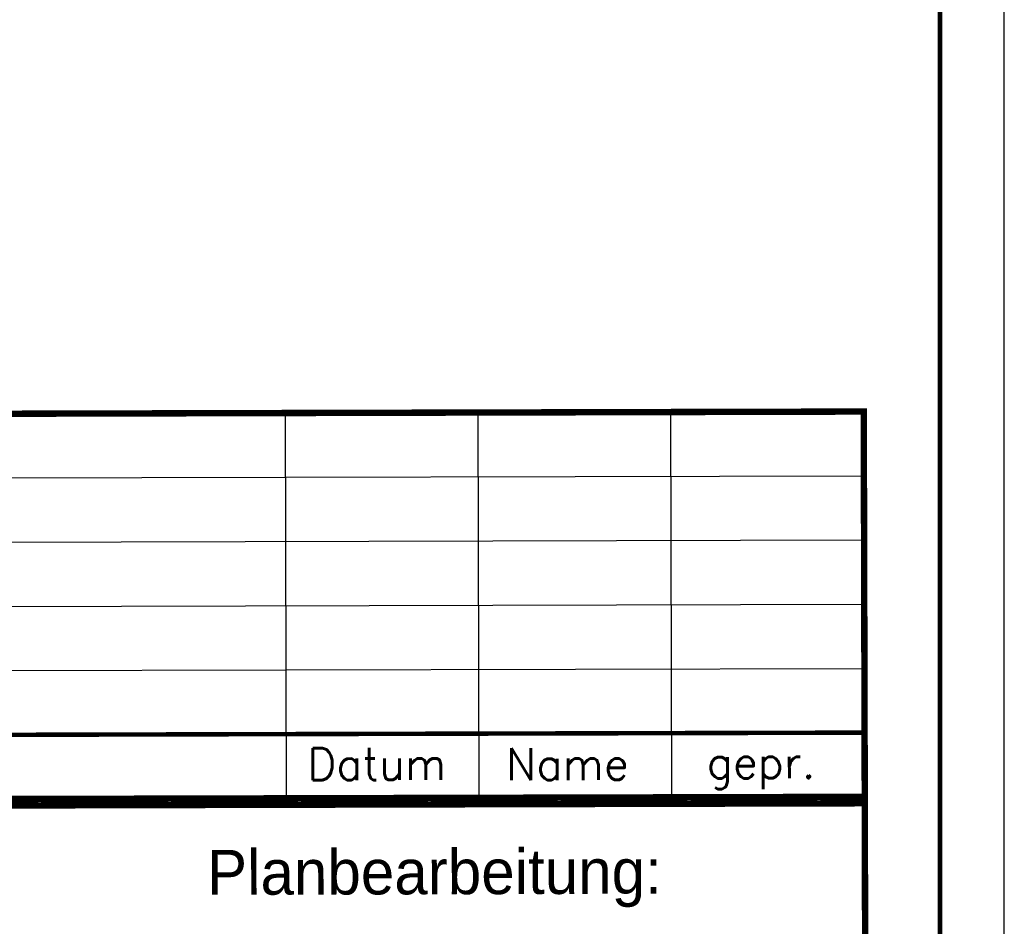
# Model space of a CAD drawing. Extents: x 0 to 1135, y 0 to 420.
# Tile 27 of 37: x 1058 to 1135, y 71 to 142. Entities that reach past the tile are written whole.
import ezdxf
from ezdxf.enums import TextEntityAlignment as Align

# ---------------------------------------------------------------- set-up
doc = ezdxf.new("R2010")
doc.units = 0
doc.header["$LTSCALE"] = 2
doc.header["$MEASUREMENT"] = 0
doc.linetypes.add('AUSGEZOGEN', pattern=[0])
doc.layers.add('LEGENDE', color=7, linetype='AUSGEZOGEN')
doc.layers.add('RAHMEN', color=250, linetype='AUSGEZOGEN')
doc.styles.add('ROMANS', font='romans.shx', dxfattribs={"width": 0.8})
doc.styles.add('UNIR-H', font='unir_h.shx', dxfattribs={"width": 0.8})

msp = doc.modelspace()

# ---------------------------------------------------------------- linework, layer by layer
at = {"layer": 'LEGENDE'}
for p, q in [((1079.141, 81.445), (1079.064, 111.445)), ((1094.141, 81.484), (1094.064, 111.484)), ((1109.141, 81.522), (1109.064, 111.522)), ((959.078, 106.137), (1124.077, 106.561)), ((959.09, 101.137), (1124.09, 101.561)), ((959.103, 96.137), (1124.103, 96.561)), ((959.116, 91.137), (1124.116, 91.561))]:
    msp.add_line(p, q, dxfattribs=at)
for points, const_width in [([(1124.142, 81.311), (1124.063, 111.811)], 0.5), ([(1124.064, 111.561), (959.065, 111.137)], 0.5), ([(959.129, 86.137), (1124.128, 86.561)], 0.35), ([(1124.392, 81.061), (958.893, 80.636)], 0.5), ([(959.142, 81.137), (1124.141, 81.561)], 0.5), ([(1124.323, 10.811), (1124.142, 81.311)], 0.5)]:
    msp.add_lwpolyline(points, dxfattribs=dict(at, const_width=const_width))
at = {"layer": 'RAHMEN'}
msp.add_line((1135, 0), (1135, 420), dxfattribs=at)
at = {"layer": 'RAHMEN', "const_width": 0.35}
msp.add_lwpolyline([(25, 5), (1130, 5), (1130, 415), (25, 415), (25, 5)], dxfattribs=at)

# ---------------------------------------------------------------- texts
at = {"layer": 'LEGENDE', "style": 'ROMANS'}
for s, p in [('Datum', (1080.77, 82.858)), ('Name', (1096.238, 82.855)), ('gepr.', (1111.847, 82.991))]:
    msp.add_text(s, height=2.5, rotation=0.14716, dxfattribs=at).set_placement(p)
at = {"layer": 'LEGENDE', "style": 'UNIR-H'}
msp.add_text('Planbearbeitung:', height=3.5, rotation=0.14716, dxfattribs=at).set_placement((1090.661, 73.975), align=Align.CENTER)

doc.saveas('drawing.dxf')
